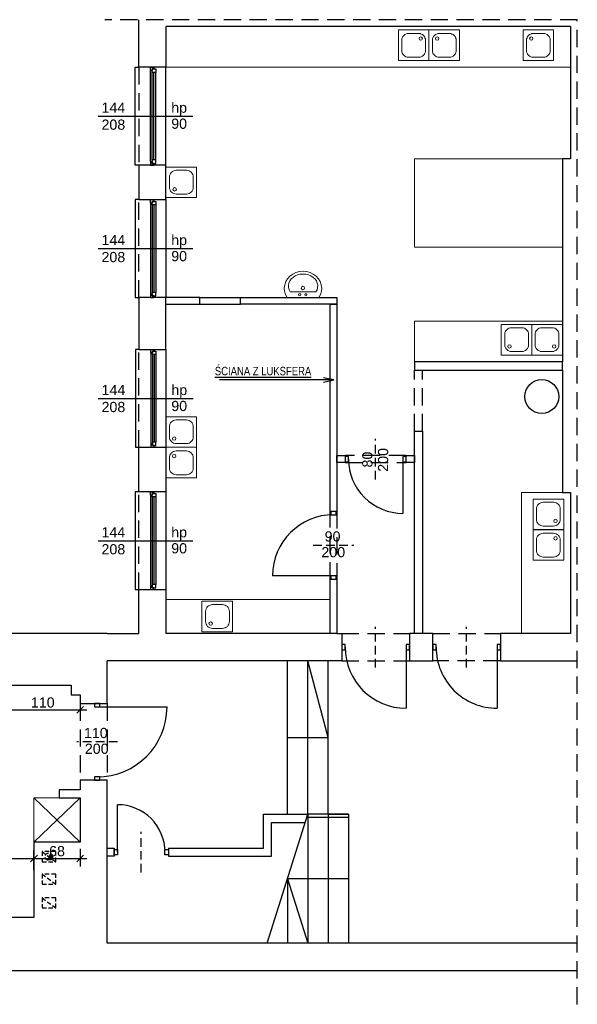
# Model space of a CAD drawing. Header units: inches. Extents: x -663 to 1208, y -7370 to -755.
# Tile 13 of 13: x 387 to 1208, y -2205 to -755. Entities that reach past the tile are written whole.
import ezdxf
from ezdxf import colors
from ezdxf.entities.mleader import LeaderData, LeaderLine
from ezdxf.enums import TextEntityAlignment as Align
from ezdxf.math import Vec2, Vec3

# ---------------------------------------------------------------- set-up
doc = ezdxf.new("R2010")
doc.units = ezdxf.units.IN
doc.header["$MEASUREMENT"] = 0
doc.linetypes.add('DASHED', pattern=[19.05, 12.7, -6.35])
doc.layers.add('A_WYPOSAŻENIE', color=21, linetype='Continuous', lineweight=9)
for name, color, linetype in [('AI_002_Widok_bd', 7, 'Continuous'), ('AI_004_Hatch_bd', 251, 'Continuous'), ('AI_005_Txt_bd', 134, 'Continuous'), ('AI_006_Dim_bd', 252, 'Continuous'), ('AI_091_Ściana_inw_bd', 174, 'Continuous'), ('AI_103_Nadproże_bd', 216, 'DASHED'), ('AI_107_Drzwi_bd', 153, 'Continuous'), ('AI_109_Okna_bd', 152, 'Continuous'), ('AI_110_Okna_txt_bd', 134, 'Continuous')]:
    doc.layers.add(name, color=color, linetype=linetype)
doc.styles.add('Arial_15', font='txt', dxfattribs={"height": 15})
doc.styles.add('Arial_18', font='txt', dxfattribs={"height": 18})
doc.styles.add('BIKTS', font='BIKROMSW.SHX', dxfattribs={"width": 0.8})
doc.dimstyles.new('Wymiary', dxfattribs={"dimtxt": 15, "dimasz": 10, "dimexe": 12, "dimexo": 10, "dimgap": 3, "dimtad": 1, "dimdec": 0, "dimzin": 0, "dimdsep": 46, "dimtxsty": 'Arial_15', "dimblk": 'OBLIQUE', "dimcen": 0.09, "dimdle": 10, "dimclrt": 134, "dimadec": 0, "dimazin": 0, "dimtfac": 1, "dimtdec": 0, "dimtofl": 0, "dimtmove": 0, "dimatfit": 1, "dimldrblk": 'OBLIQUE', "dimfxl": 17, "dimfxlon": 1, "dimtolj": 1, "dimtzin": 0, "dimarcsym": 0})

# ---------------------------------------------------------------- blocks, each defined once
blk = doc.blocks.new('*U2505')
at = {"layer": 'AI_103_Nadproże_bd', "color": 8}
blk.add_lwpolyline([(-43.5, 30), (-43.5, -30)], dxfattribs=at)
at = {"layer": 'AI_107_Drzwi_bd'}
blk.add_lwpolyline([(-95, 0), (-95, 103)], dxfattribs=at)
for points in [[(-100, -4), (-95, -4), (-95, 4), (-100, 4)], [(8, -4), (13, -4), (13, 4), (8, 4)]]:
    blk.add_lwpolyline(points, close=True, dxfattribs=at)
at = {"layer": 'AI_107_Drzwi_bd', "color": 8}
blk.add_arc((-95, 0), 103, 0, 90, dxfattribs=at)
at = {"layer": 'AI_103_Nadproże_bd', "style": 'Arial_18'}
blk.add_attdef('WYS', text='', height=3, rotation=90, dxfattribs=at).set_placement((-49, 0), align=Align.TOP_CENTER)
blk.add_attdef('SZER', text='', height=3, rotation=90, dxfattribs=at).set_placement((-37.9, 0), align=Align.BOTTOM_CENTER)
blk = doc.blocks.new('_Oblique')
at = {"color": 0, "linetype": 'ByBlock', "lineweight": -2}
blk.add_line((-0.5, -0.5), (0.5, 0.5), dxfattribs=at)
blk = doc.blocks.new('*D2649')
at = {"layer": 'AI_006_Dim_bd', "color": 0, "lineweight": -2}
for p, q in [((289.7, -1973.1), (289.7, -2002.1)), ((407.7, -2007.1), (407.7, -1978.1)), ((279.7, -1990.1), (417.7, -1990.1))]:
    blk.add_line(p, q, dxfattribs=at)
at = {"layer": 'Defpoints', "color": 0}
for p in [(289.7, -1906.9), (407.7, -1990.1), (407.7, -2076.9)]:
    blk.add_point(p, dxfattribs=at)
at = {"layer": 'AI_006_Dim_bd', "color": 0, "linetype": 'ByBlock', "lineweight": -2, "xscale": 10, "yscale": 10, "zscale": 10, "rotation": 180}
blk.add_blockref('_Oblique', (289.7, -1990.1), dxfattribs=at)
at = {"layer": 'AI_006_Dim_bd', "color": 0, "linetype": 'ByBlock', "lineweight": -2, "xscale": 10, "yscale": 10, "zscale": 10}
blk.add_blockref('_Oblique', (407.7, -1990.1), dxfattribs=at)
at = {"layer": 'AI_006_Dim_bd', "color": 134, "insert": (348.7, -1979.4), "char_height": 15, "attachment_point": 5, "style": 'Arial_15'}
blk.add_mtext('\\A1;118', dxfattribs=at)
blk = doc.blocks.new('*D2650')
at = {"layer": 'AI_006_Dim_bd', "color": 0, "lineweight": -2}
for p, q in [((407.7, -2007.1), (407.7, -1978.1)), ((475.7, -1975.9), (475.7, -2002.1)), ((397.7, -1990.1), (485.7, -1990.1))]:
    blk.add_line(p, q, dxfattribs=at)
at = {"layer": 'Defpoints', "color": 0}
for p in [(475.7, -1965.9), (475.7, -1990.1), (407.7, -2076.9)]:
    blk.add_point(p, dxfattribs=at)
at = {"layer": 'AI_006_Dim_bd', "color": 0, "linetype": 'ByBlock', "lineweight": -2, "xscale": 10, "yscale": 10, "zscale": 10, "rotation": 180}
blk.add_blockref('_Oblique', (407.7, -1990.1), dxfattribs=at)
at = {"layer": 'AI_006_Dim_bd', "color": 0, "linetype": 'ByBlock', "lineweight": -2, "xscale": 10, "yscale": 10, "zscale": 10}
blk.add_blockref('_Oblique', (475.7, -1990.1), dxfattribs=at)
at = {"layer": 'AI_006_Dim_bd', "color": 134, "insert": (441.7, -1979.4), "char_height": 15, "attachment_point": 5, "style": 'Arial_15'}
blk.add_mtext('\\A1;68', dxfattribs=at)
blk = doc.blocks.new('*U2528')
at = {"layer": 'AI_103_Nadproże_bd', "color": 8}
blk.add_lwpolyline([(-50, 30), (-50, -30)], dxfattribs=at)
at = {"layer": 'AI_107_Drzwi_bd'}
blk.add_lwpolyline([(-95, 0), (-95, 90)], dxfattribs=at)
for points in [[(-100, -4), (-95, -4), (-95, 4), (-100, 4)], [(-5, -4), (0, -4), (0, 4), (-5, 4)]]:
    blk.add_lwpolyline(points, close=True, dxfattribs=at)
at = {"layer": 'AI_107_Drzwi_bd', "color": 8}
blk.add_arc((-95, 0), 90, 0, 90, dxfattribs=at)
at = {"layer": 'AI_103_Nadproże_bd', "style": 'Arial_18'}
blk.add_attdef('WYS', text='', height=3, rotation=90, dxfattribs=at).set_placement((-55.5, 0), align=Align.TOP_CENTER)
blk.add_attdef('SZER', text='', height=3, rotation=90, dxfattribs=at).set_placement((-44.4, 0), align=Align.BOTTOM_CENTER)
blk = doc.blocks.new('*U2529')
at = {"layer": 'AI_103_Nadproże_bd', "color": 8}
blk.add_lwpolyline([(-55, 30), (-55, -30)], dxfattribs=at)
at = {"layer": 'AI_107_Drzwi_bd'}
blk.add_lwpolyline([(-95, 0), (-95, 80)], dxfattribs=at)
for points in [[(-100, -4), (-95, -4), (-95, 4), (-100, 4)], [(-15, -4), (-10, -4), (-10, 4), (-15, 4)]]:
    blk.add_lwpolyline(points, close=True, dxfattribs=at)
at = {"layer": 'AI_107_Drzwi_bd', "color": 8}
blk.add_arc((-95, 0), 80, 0, 90, dxfattribs=at)
at = {"layer": 'AI_103_Nadproże_bd', "style": 'Arial_18'}
blk.add_attdef('WYS', text='', height=3, rotation=90, dxfattribs=at).set_placement((-60.5, 0), align=Align.TOP_CENTER)
blk.add_attdef('SZER', text='', height=3, rotation=90, dxfattribs=at).set_placement((-49.4, 0), align=Align.BOTTOM_CENTER)
blk = doc.blocks.new('A$C7DD93DDE')
at = {"layer": 'A_WYPOSAŻENIE', "flags": 128}
for points in [[(-23.4, 0), (-25.8, -4.4), (-27.1, -9.1), (-27.5, -13.9), (-26.9, -18.7), (-25.2, -23.4), (-22.7, -27.6), (-19.2, -31.3), (-15.1, -34.4), (-10.4, -36.6), (-5.3, -38), (0, -38.5), (5.3, -38), (10.4, -36.6), (15.1, -34.4), (19.2, -31.3), (22.7, -27.6), (25.2, -23.4), (26.9, -18.7), (27.5, -13.9), (27.1, -9.1), (25.8, -4.4), (23.4, 0)], [(-19.1, -8.4), (-20.7, -11.4), (-21.6, -14.6), (-21.7, -17.9), (-21.1, -21.2), (-19.7, -24.3), (-17.6, -27.2), (-14.9, -29.6), (-11.7, -31.6), (-8.1, -33.1), (-4.1, -34.1), (-0.1, -34.4), (4, -34.1), (7.9, -33.1), (11.5, -31.6), (14.7, -29.6), (17.4, -27.2), (19.5, -24.3), (20.9, -21.2), (21.5, -17.9), (21.4, -14.6), (20.5, -11.4), (18.9, -8.4)]]:
    blk.add_lwpolyline(points, dxfattribs=at)
at = {"layer": 'A_WYPOSAŻENIE'}
for points in [[(-23.4, 0), (23.4, 0)], [(-19.1, -8.4), (18.9, -8.4)]]:
    blk.add_lwpolyline(points, dxfattribs=at)
for centre, radius in [((-4.1, -4), 1.56), ((0.1, -13.9), 2.54), ((4.9, -4), 1.56)]:
    blk.add_circle(centre, radius, dxfattribs=at)
blk = doc.blocks.new('*D2712')
at = {"layer": 'AI_006_Dim_bd', "color": 0, "lineweight": -2}
for p, q in [((365.7, -1754.2), (365.7, -1783.2)), ((475.7, -1758.9), (475.7, -1783.2)), ((355.7, -1771.2), (485.7, -1771.2))]:
    blk.add_line(p, q, dxfattribs=at)
at = {"layer": 'Defpoints', "color": 0}
for p in [(365.7, -1734.9), (475.7, -1748.9), (475.7, -1771.2)]:
    blk.add_point(p, dxfattribs=at)
at = {"layer": 'AI_006_Dim_bd', "color": 0, "linetype": 'ByBlock', "lineweight": -2, "xscale": 10, "yscale": 10, "zscale": 10, "rotation": 180}
blk.add_blockref('_Oblique', (365.7, -1771.2), dxfattribs=at)
at = {"layer": 'AI_006_Dim_bd', "color": 0, "linetype": 'ByBlock', "lineweight": -2, "xscale": 10, "yscale": 10, "zscale": 10}
blk.add_blockref('_Oblique', (475.7, -1771.2), dxfattribs=at)
at = {"layer": 'AI_006_Dim_bd', "color": 134, "insert": (420.7, -1760.5), "char_height": 15, "attachment_point": 5, "style": 'Arial_15'}
blk.add_mtext('\\A1;110', dxfattribs=at)
blk = doc.blocks.new('YTFGUYU')
at = {"layer": 'A_WYPOSAŻENIE'}
blk.add_lwpolyline([(43550.4, 21942.6), (43550.4, 21987.6), (43505.4, 21987.6), (43505.4, 21942.6)], close=True, dxfattribs=at)
blk.add_lwpolyline([(43545, 21957.7), (43545, 21972.7, 0.414214), (43535, 21982.7), (43520, 21982.7, 0.414214), (43510, 21972.7), (43510, 21957.7, 0.414214), (43520, 21947.7), (43535, 21947.7, 0.414214)], format="xyb", close=True, dxfattribs=at)
blk.add_circle((43537.5, 21954.7), 2.54, dxfattribs=at)
blk = doc.blocks.new('WYM-ST2')
blk.add_line((0, 0), (-7.5, 0))
for points in [[(0, 0), (-15, 3.3)], [(-15, -3.3), (0, 0)]]:
    blk.add_lwpolyline(points)
blk = doc.blocks.new('*U2730')
at = {"layer": 'AI_103_Nadproże_bd', "color": 8}
blk.add_lwpolyline([(-60, 30), (-60, -30)], dxfattribs=at)
at = {"layer": 'AI_107_Drzwi_bd'}
for points in [[(-100, 4), (-95, 4), (-95, -4), (-100, -4)], [(-25, 4), (-20, 4), (-20, -4), (-25, -4)]]:
    blk.add_lwpolyline(points, close=True, dxfattribs=at)
blk.add_lwpolyline([(-25, 0), (-25, -70)], dxfattribs=at)
at = {"layer": 'AI_107_Drzwi_bd', "color": 8}
blk.add_arc((-25, 0), 70, 180, 270, dxfattribs=at)
at = {"layer": 'AI_103_Nadproże_bd', "style": 'Arial_18'}
blk.add_attdef('SZER', text='', height=3, rotation=90, dxfattribs=at).set_placement((-61.7, 0), align=Align.BOTTOM_CENTER)
blk.add_attdef('WYS', text='', height=3, rotation=90, dxfattribs=at).set_placement((-57.5, 0), align=Align.TOP_CENTER)

msp = doc.modelspace()

# ---------------------------------------------------------------- hatches: boundary and pattern name
at = {"layer": 'AI_004_Hatch_bd', "transparency": 33554687}
h = msp.add_hatch(color=256, dxfattribs=at)
h.dxf.hatch_style = 1
h.paths.add_polyline_path([(434.2, -1990.6, -0.41476), (426.6, -1992), (432.8, -1983, -0.413772)])

# ---------------------------------------------------------------- linework, layer by layer
for points in [[(562, -968.9), (557, -968.9), (557, -824.9), (562, -824.9)], [(602, -968.9), (602, -824.9)], [(562, -1019.9), (557, -1019.9), (557, -1163.9), (562, -1163.9)], [(602, -1019.9), (602, -1163.9)], [(652, -1163.9), (712, -1163.9)], [(652, -1173.9), (712, -1173.9)], [(562.2, -1240.6), (557.2, -1240.6), (557.2, -1384.6), (562.2, -1384.6)], [(602, -1240.6), (602, -1384.6)], [(562, -1450.2), (557, -1450.2), (557, -1594.2), (562, -1594.2)], [(602.2, -1450.2), (602.2, -1594.2)]]:
    msp.add_lwpolyline(points)
msp.add_circle((1155.7, -1309.9), 25)
at = {"layer": 'A_WYPOSAŻENIE'}
for points in [[(1198, -824.9), (602, -824.9)], [(1186, -1089.9), (968, -1089.9), (968, -959.9), (1186, -959.9)], [(968, -1258.9), (968, -1198.9), (1186, -1198.9)], [(1186, -1450.9), (1126, -1450.9), (1126, -1658.9)], [(844, -1608.9), (602, -1608.9)], [(444.7, -1900.9), (407.7, -1900.9), (407.7, -1965.9)], [(407.7, -1965.9), (475.7, -1900.9)], [(407.7, -1900.9), (475.7, -1965.9)]]:
    msp.add_lwpolyline(points, dxfattribs=at)
at = {"layer": 'AI_002_Widok_bd'}
for points in [[(602, -1173.9), (602, -1163.9)], [(1186, -1270.9), (1186, -1258.9)], [(781, -1924.9), (781, -1698.9)], [(781, -1811.9), (841, -1811.9), (811, -1698.9)], [(811, -1924.9), (811, -1698.9)], [(841, -1924.9), (841, -1698.9)], [(811, -1924.9), (811, -2114.9)], [(871, -1924.9), (811, -1924.9)], [(841, -1924.9), (841, -2114.9)], [(841, -1924.9), (871, -1924.9), (871, -2114.9)], [(871, -1929.9), (811, -1929.9)], [(781, -2019.9), (781, -2114.9)], [(871, -2019.9), (781, -2019.9), (811, -2114.9)]]:
    msp.add_lwpolyline(points, dxfattribs=at)
at = {"layer": 'AI_002_Widok_bd', "linetype": 'DASHED', "ltscale": 0.5}
for points in [[(439.7, -1995), (439.7, -1980), (419.7, -1980), (419.7, -1995), (439.7, -1995)], [(419.7, -1980), (439.7, -1995)], [(432.8, -1983), (426.6, -1992)], [(419.7, -2013), (439.7, -2028)], [(439.7, -2028), (439.7, -2013), (419.7, -2013), (419.7, -2028), (439.7, -2028)], [(419.7, -2048), (439.7, -2063)], [(439.7, -2063), (439.7, -2048), (419.7, -2048), (419.7, -2063), (439.7, -2063)]]:
    msp.add_lwpolyline(points, dxfattribs=at)
msp.add_circle((429.7, -1987.5), 5.5, dxfattribs=at)
at = {"layer": 'AI_091_Ściana_inw_bd', "linetype": 'Continuous', "ltscale": 0.5}
for p, q in [((1198, -764.9), (1198, -959.9)), ((1198, -959.9), (1186, -959.9)), ((1186, -959.9), (1186, -1258.9)), ((1186, -1258.9), (968, -1258.9)), ((968, -1258.9), (968, -1270.9)), ((968, -1270.9), (1186, -1270.9)), ((1186, -1270.9), (1186, -1450.9)), ((1186, -1450.9), (1198, -1450.9)), ((1198, -1450.9), (1198, -1658.9)), ((562, -1658.9), (562, -1594.2)), ((562, -1594.2), (602, -1594.2)), ((602, -1594.2), (602, -1658.9)), ((515.7, -1658.9), (242.7, -1658.9)), ((515.7, -1658.9), (562, -1658.9)), ((854, -1658.9), (861, -1658.9)), ((861, -1658.9), (861, -1698.9)), ((1198, -1658.9), (1095, -1658.9)), ((1095, -1658.9), (1095, -1698.9)), ((861, -1698.9), (515.7, -1698.9)), ((515.7, -1761.9), (515.7, -1698.9)), ((1095, -1698.9), (1208, -1698.9)), ((365.7, -1734.9), (462.7, -1734.9)), ((462.7, -1734.9), (462.7, -1748.9)), ((462.7, -1748.9), (475.7, -1748.9)), ((475.7, -1748.9), (475.7, -1761.9)), ((475.7, -1761.9), (515.7, -1761.9))]:
    msp.add_line(p, q, dxfattribs=at)
for points in [[(1198, -764.9), (602, -764.9), (602, -824.9), (562, -824.9), (562, -754.9)], [(602, -968.9), (562, -968.9), (562, -1019.9), (602, -1019.9), (602, -968.9)], [(602, -1240.6), (602, -1173.9), (652, -1173.9), (652, -1163.9), (562.2, -1163.9), (562.2, -1240.6), (602, -1240.6)], [(712, -1163.9), (854, -1163.9), (854, -1173.9), (712, -1173.9), (712, -1163.9)], [(562.2, -1450.2), (562.2, -1384.6), (602.2, -1384.6), (602.2, -1450.2), (562.2, -1450.2)], [(854, -1396.9), (866, -1396.9), (866, -1406.9), (854, -1406.9), (854, -1396.9)], [(968, -1396.9), (968, -1406.9), (956, -1406.9), (956, -1396.9), (968, -1396.9)], [(844, -1658.9), (602, -1658.9)], [(961, -1698.9), (995, -1698.9), (995, -1658.9), (961, -1658.9), (961, -1698.9)], [(475.7, -1874.9), (475.7, -1888.9), (444.7, -1888.9), (444.7, -1900.9), (475.7, -1900.9), (475.7, -1965.9), (407.7, -1965.9), (407.7, -2076.9), (369.7, -2076.9), (369.7, -2114.9), (242.7, -2114.9), (242.7, -2154.9), (1208, -2154.9)], [(1208, -2114.9), (515.7, -2114.9), (515.7, -1874.9), (475.7, -1874.9)], [(605.7, -1974.9), (745.7, -1974.9), (745.7, -1924.9), (811, -1924.9)], [(751, -2114.9), (811, -1924.9)], [(605.7, -1974.9), (605.7, -1986.9), (757.7, -1986.9), (757.7, -1936.9), (807.2, -1936.9)], [(515.7, -1974.9), (525.7, -1974.9), (525.7, -1986.9), (515.7, -1986.9)]]:
    msp.add_lwpolyline(points, dxfattribs=at)
at = {"layer": 'AI_103_Nadproże_bd', "ltscale": 2}
for points in [[(1208, -2204.9), (1208, -754.9), (512, -754.9)], [(562, -824.9), (562, -968.9)], [(562, -1163.9), (562, -1019.9)], [(562.2, -1384.6), (562.2, -1240.6)], [(968, -1360.9), (968, -1270.9)], [(980, -1360.9), (980, -1270.9)], [(956, -1396.9), (866, -1396.9)], [(866, -1406.9), (956, -1406.9)], [(562, -1594.2), (562, -1450.2)], [(844, -1578.9), (844, -1478.9)], [(854, -1478.9), (854, -1578.9)], [(861, -1658.9), (961, -1658.9)], [(995, -1658.9), (1095, -1658.9)], [(861, -1698.9), (961, -1698.9)], [(1095, -1698.9), (995, -1698.9)], [(475.7, -1761.9), (475.7, -1874.9)], [(515.7, -1761.9), (515.7, -1874.9)]]:
    msp.add_lwpolyline(points, dxfattribs=at)
at = {"layer": 'AI_109_Okna_bd'}
for points in [[(579.5, -829.9), (579.5, -824.9), (584.5, -824.9), (584.5, -827.4), (582, -827.4), (582, -829.9), (579.5, -829.9)], [(582, -832.4), (582, -827.4), (587, -827.4), (587, -832.4), (582, -832.4)], [(584.5, -961.4), (584.5, -832.4)], [(579.5, -963.9), (579.5, -968.9), (584.5, -968.9), (584.5, -966.4), (582, -966.4), (582, -963.9), (579.5, -963.9)], [(582, -961.4), (582, -966.4), (587, -966.4), (587, -961.4), (582, -961.4)], [(579.5, -1024.9), (579.5, -1019.9), (584.5, -1019.9), (584.5, -1022.4), (582, -1022.4), (582, -1024.9), (579.5, -1024.9)], [(582, -1027.4), (582, -1022.4), (587, -1022.4), (587, -1027.4), (582, -1027.4)], [(584.5, -1027.4), (584.5, -1156.4)], [(579.5, -1158.9), (579.5, -1163.9), (584.5, -1163.9), (584.5, -1161.4), (582, -1161.4), (582, -1158.9), (579.5, -1158.9)], [(582, -1156.4), (582, -1161.4), (587, -1161.4), (587, -1156.4), (582, -1156.4)], [(844, -1478.9), (844, -1173.9), (854, -1173.9), (854, -1478.9), (844, -1478.9)], [(579.7, -1245.6), (579.7, -1240.6), (584.7, -1240.6), (584.7, -1243.1), (582.2, -1243.1), (582.2, -1245.6), (579.7, -1245.6)], [(582.2, -1248.1), (582.2, -1243.1), (587.2, -1243.1), (587.2, -1248.1), (582.2, -1248.1)], [(584.7, -1248.1), (584.7, -1377.1)], [(980, -1658.9), (968, -1658.9), (968, -1360.9), (980, -1360.9), (980, -1658.9)], [(582.2, -1377.1), (582.2, -1382.1), (587.2, -1382.1), (587.2, -1377.1), (582.2, -1377.1)], [(579.7, -1379.6), (579.7, -1384.6), (584.7, -1384.6), (584.7, -1382.1), (582.2, -1382.1), (582.2, -1379.6), (579.7, -1379.6)], [(579.5, -1455.2), (579.5, -1450.2), (584.5, -1450.2), (584.5, -1452.7), (582, -1452.7), (582, -1455.2), (579.5, -1455.2)], [(582, -1457.7), (582, -1452.7), (587, -1452.7), (587, -1457.7), (582, -1457.7)], [(584.5, -1457.7), (584.5, -1586.7)], [(844, -1658.9), (844, -1578.9), (854, -1578.9), (854, -1658.9), (844, -1658.9)], [(579.5, -1589.2), (579.5, -1594.2), (584.5, -1594.2), (584.5, -1591.7), (582, -1591.7), (582, -1589.2), (579.5, -1589.2)], [(582, -1586.7), (582, -1591.7), (587, -1591.7), (587, -1586.7), (582, -1586.7)]]:
    msp.add_lwpolyline(points, dxfattribs=at)
at = {"layer": 'AI_109_Okna_bd', "color": 8}
for points in [[(579.5, -963.9), (579.5, -829.9)], [(582, -961.4), (582, -832.4)], [(587, -961.4), (587, -832.4)], [(579.5, -1024.9), (579.5, -1158.9)], [(582, -1027.4), (582, -1156.4)], [(587, -1027.4), (587, -1156.4)], [(579.7, -1245.6), (579.7, -1379.6)], [(582.2, -1248.1), (582.2, -1377.1)], [(587.2, -1248.1), (587.2, -1377.1)], [(579.5, -1455.2), (579.5, -1589.2)], [(582, -1457.7), (582, -1586.7)], [(587, -1457.7), (587, -1586.7)]]:
    msp.add_lwpolyline(points, dxfattribs=at)
at = {"layer": 'AI_110_Okna_txt_bd'}
for points in [[(502.1, -896.9), (641.9, -896.9)], [(502.1, -1091.9), (641.9, -1091.9)], [(502.3, -1312.6), (642.1, -1312.6)], [(502.1, -1522.2), (641.9, -1522.2)]]:
    msp.add_lwpolyline(points, dxfattribs=at)

# ---------------------------------------------------------------- block references
at = {"layer": 'A_WYPOSAŻENIE'}
for name, p, rotation in [('YTFGUYU', (22932.1, -44320.2), 90.00000000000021), ('A$C7DD93DDE', (804, -1163.9), 180), ('YTFGUYU', (-20846.5, 42301.5), 270.0000000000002), ('YTFGUYU', (-21340.4, 42165.8), 270.0000000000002), ('YTFGUYU', (23130.6, -45056.2), 90.00000000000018)]:
    msp.add_blockref(name, p, dxfattribs=dict(at, rotation=rotation))
at = {"layer": 'A_WYPOSAŻENIE', "xscale": -1}
for p, rotation in [((-20953.1, -44320.2), 269.9999999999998), ((-20814.5, -44320.2), 269.9999999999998), ((44152.4, -22959.4), 359.9999999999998), ((23128.6, 42301.5), 89.99999999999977), ((-21340.4, -44935), 269.9999999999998), ((23130.6, 42044.5), 89.99999999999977), ((44205.5, -23598.9), 359.9999999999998)]:
    msp.add_blockref('YTFGUYU', p, dxfattribs=dict(at, rotation=rotation))
at = {"layer": 'AI_107_Drzwi_bd'}
for name, p, rotation in [('*U2529', (856, -1401.9), 180.0000000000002), ('*U2528', (849, -1478.9), 90.00000000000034), ('*U2528', (861, -1678.9), 180.0000000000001), ('*U2528', (995, -1678.9), 180.0000000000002), ('*U2505', (500.7, -1861.9), 270.0000000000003), ('*U2730', (505.7, -1980.9), 180.0000000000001)]:
    msp.add_blockref(name, p, dxfattribs=dict(at, rotation=rotation))

# ---------------------------------------------------------------- texts
at = {"layer": 'AI_005_Txt_bd', "style": 'Arial_15'}
for s, p in [('144', (507.2, -896.4)), ('hp', (609.9, -896.4)), ('208', (507.2, -921.4)), ('90', (609.9, -920)), ('144', (507.2, -1091.4)), ('hp', (609.9, -1091.4)), ('208', (507.2, -1116.4)), ('90', (609.9, -1115)), ('144', (507.3, -1312.2)), ('hp', (610.1, -1312.2)), ('208', (507.3, -1337.2)), ('90', (610, -1335.7)), ('144', (507.2, -1521.7)), ('hp', (609.9, -1521.7)), ('90', (835.9, -1527.8)), ('208', (507.2, -1546.7)), ('90', (609.9, -1545.3)), ('200', (831.1, -1551)), ('110', (481.4, -1817.3)), ('200', (482.7, -1840.5))]:
    msp.add_text(s, height=15, dxfattribs=at).set_placement(p, align=Align.BOTTOM_LEFT)
for s, p in [('200', (933.9, -1420.6)), ('80', (910.8, -1414.3))]:
    msp.add_text(s, height=15, rotation=90, dxfattribs=at).set_placement(p, align=Align.BOTTOM_LEFT)

# ---------------------------------------------------------------- dimensions: what is measured, and where the dimension line sits
at = {"layer": 'AI_006_Dim_bd'}
for base, p1, p2, picture, middle in [((475.7, -1771.2), (365.7, -1734.9), (475.7, -1748.9), '*D2712', (420.7, -1760.5)), ((407.7, -1990.1), (289.7, -1906.9), (407.7, -2076.9), '*D2649', (348.7, -1979.4)), ((475.7, -1990.1), (407.7, -2076.9), (475.7, -1965.9), '*D2650', (441.7, -1979.4))]:
    dim = msp.add_linear_dim(base=base, p1=p1, p2=p2, dimstyle='Wymiary', override={"dimtmove": 1}, dxfattribs=at)
    dim.commit()
    dim.dimension.update_dxf_attribs({"geometry": picture, "text_midpoint": middle})

# ---------------------------------------------------------------- leaders
at = {"layer": 'AI_005_Txt_bd'}
ml = msp.add_multileader_mtext('Standard', dxfattribs=at)
ml.set_content('\\pxsm1;{\\L\\fArial|b0|i0|c238|p34;ŚCIANA Z LUKSFERA}', color=2, style='BIKTS')
ml.set_leader_properties(linetype='ByLayer', lineweight=-3)
ml.set_arrow_properties(name='WYM-ST2')
ml.build(insert=Vec2(0, 0))
ml.multileader.update_dxf_attribs({"text_left_attachment_type": 8, "text_right_attachment_type": 8, "dogleg_length": 0, "arrow_head_size": 1})
ctx = ml.context
ctx.base_point, ctx.char_height, ctx.arrow_head_size, ctx.landing_gap_size, ctx.plane_origin = Vec3(673.7, -1285.4), 12.5, 1, 1, Vec3(729.1, -1266.1)
ctx.left_attachment, ctx.right_attachment, ctx.text_align_type = 8, 8, 2
notes = []
notes.append((ctx, [(0, (1, 1, 0), (817.2, -1285.4), (-1, 0), 0, [(0, [(849.2, -1285.4), (817.2, -1285.4)], 0, [])])]))
ctx.mtext.insert, ctx.mtext.alignment, ctx.mtext.line_spacing_factor, ctx.mtext.flow_direction = Vec3(816.2, -1266.1), 3, 0.72, 5
for ctx, leaders in notes:
    for number, flags, end, landing, length, lines in leaders:
        leader = LeaderData()
        leader.index, (leader.has_last_leader_line, leader.has_dogleg_vector, leader.attachment_direction) = number, flags
        leader.last_leader_point, leader.dogleg_vector, leader.dogleg_length = Vec3(end), Vec3(landing), length
        for number, points, colour, breaks in lines:
            line = LeaderLine()
            line.index, line.vertices, line.color, line.breaks = number, Vec3.list(points), colors.encode_raw_color(colour), breaks
            leader.lines.append(line)
        ctx.leaders.append(leader)

doc.saveas('drawing.dxf')
